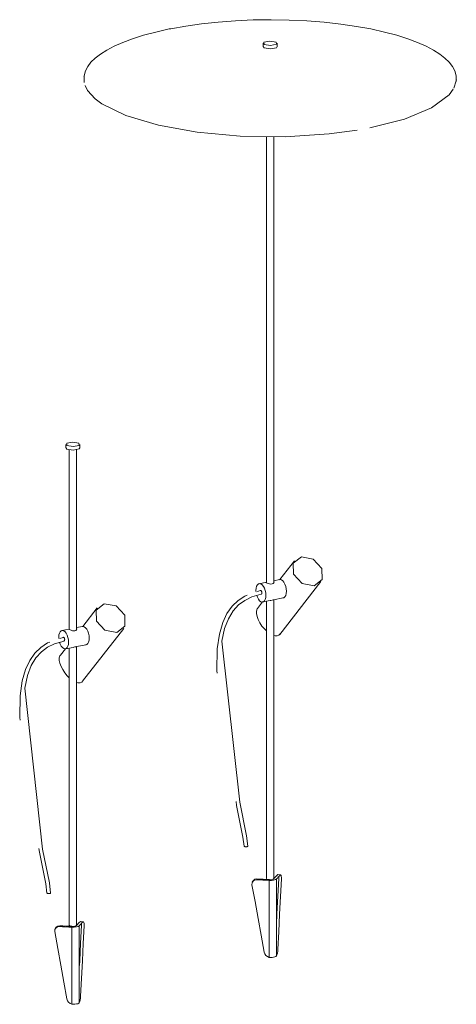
# Model space of a CAD drawing. Header units: millimetres. Extents: x 6317 to 7965, y 1881 to 5001.
# Tile 2 of 2: x 7496 to 7965, y 3945 to 5001. Entities that reach past the tile are written whole.
import ezdxf

# ---------------------------------------------------------------- set-up
doc = ezdxf.new("R2010")
doc.units = ezdxf.units.MM
doc.layers.add('Luminarias', color=7, linetype='Continuous', lineweight=20)

# ---------------------------------------------------------------- blocks, each defined once
blk = doc.blocks.new('clap_spike - 75708-233 CLAP 630 Black spike-568252-00 Isometrico PDF')
at = {"layer": 'Luminarias', "color": 254, "lineweight": 9, "true_color": 0xd4d4d4}
for p, q in [((4930.4, 4545.6), (4930.4, 4541.8)), ((4931.5, 4540.5), (4930.4, 4542.1)), ((4945.4, 4541.8), (4945.4, 4545.6)), ((4933.9, 4539.8), (4933.9, 4347)), ((4941.9, 4346.5), (4941.9, 4539.8)), ((4964.1, 4370.2), (4948.5, 4350.2)), ((4934, 4347.4), (4926, 4345.9)), ((4948.1, 4350.2), (4941.9, 4349)), ((4948.3, 4291.5), (4992.5, 4348.1)), ((4922.6, 4338.7), (4922.7, 4337.4)), ((4941.6, 4328.6), (4952, 4330.6)), ((4929.8, 4326.3), (4924.4, 4319.3)), ((4929.9, 4326.2), (4938, 4327.8)), ((4933.9, 4327.1), (4933.9, 4029.7)), ((4941.9, 4029.7), (4941.9, 4328.6)), ((4919.2, 4026.7), (4918.8, 4025.7)), ((4934.5, 4029), (4933.9, 4029.7)), ((4938.8, 4028.5), (4934.5, 4029)), ((4941.4, 4029.1), (4941.3, 4029.1)), ((4941.9, 4029.8), (4941.6, 4029.2)), ((4945.7, 4033.5), (4946.2, 4033.8)), ((4949, 4033.5), (4946.2, 4033.8)), ((4947.1, 4031.3), (4947.1, 4029.4)), ((4949.9, 4031.2), (4950, 4029.2)), ((4936.9, 3946.2), (4936.7, 3946.2))]:
    blk.add_line(p, q, dxfattribs=at)
for points in [[(4931.5, 4544.3, 0), (4931.2, 4546.7, 0), (4937.6, 4547.9, 0), (4944.2, 4546.8, 0)], [(4944.2, 4546.8, 0), (4944.5, 4544.5, 0), (4938.2, 4543.2, 0), (4931.5, 4544.3, 0)], [(4945.4, 4542, 0), (4944.5, 4540.7, 0), (4938.2, 4539.4, 0), (4931.5, 4540.5, 0)], [(4993.5, 4362.2, 0), (4984.2, 4372.2, 0), (4971.5, 4374.6, 0), (4962.7, 4367.9, 0), (4963.1, 4356.1, 0)], [(4963.1, 4356.1, 0), (4972.3, 4346.1, 0), (4985.1, 4343.7, 0), (4993.8, 4350.4, 0), (4993.5, 4362.2, 0)], [(4933.3, 4333.4, 0), (4933.2, 4336, 0), (4932.6, 4338.5, 0), (4931.8, 4340.9, 0), (4930.7, 4343, 0), (4929.4, 4344.5, 0), (4928, 4345.6, 0), (4926.6, 4345.9, 0), (4925.3, 4345.6, 0), (4924.2, 4344.6, 0), (4923.4, 4343.1, 0), (4922.8, 4341.1, 0), (4922.6, 4338.7, 0)], [(4940.1, 4345.5, 0), (4938.8, 4345.5, 0), (4937.3, 4345.7, 0), (4935.9, 4346.1, 0), (4934.8, 4346.6, 0), (4934, 4347, 0), (4933.7, 4347.2, 0), (4933.7, 4347.3, 0)], [(4942, 4347.7, 0), (4942.1, 4347.3, 0), (4941.9, 4346.6, 0), (4941.2, 4345.9, 0), (4940.1, 4345.5, 0)], [(4947.7, 4350.1, 0), (4948.7, 4350.3, 0), (4950, 4349.9, 0), (4951.4, 4348.9, 0), (4952.7, 4347.3, 0), (4953.8, 4345.3, 0), (4954.7, 4342.9, 0), (4955.2, 4340.3, 0), (4955.4, 4337.8, 0)], [(4881.1, 4249.9, 0), (4880.8, 4252.6, 0), (4881.2, 4276, 0), (4883.4, 4291.8, 0), (4887, 4304.2, 0), (4891.6, 4313.9, 0), (4897.1, 4321.7, 0), (4903.5, 4327.8, 0), (4910.7, 4332.6, 0), (4913, 4333.4, 0)], [(4913.9, 4064.3, 0), (4912.6, 4075.4, 0), (4905.3, 4111.5, 0), (4886.2, 4284.2, 0), (4889.1, 4297.8, 0), (4893.2, 4308.4, 0), (4898.2, 4316.6, 0), (4904, 4323, 0), (4910.7, 4328, 0), (4918.2, 4331.7, 0), (4928.4, 4334.6, 0)], [(4923.4, 4333.3, 0), (4924.2, 4331.2, 0), (4925.3, 4329.1, 0), (4926.6, 4327.6, 0), (4928, 4326.6, 0), (4929.4, 4326.2, 0), (4930.7, 4326.5, 0), (4931.8, 4327.5, 0), (4932.6, 4329, 0), (4933.2, 4331, 0), (4933.3, 4333.4, 0)], [(4923.7, 4337.2, 0), (4927.3, 4338.5, 0), (4927.6, 4338.5, 0)], [(4927.6, 4338.5, 0), (4927.7, 4338.6, 0), (4928, 4338.5, 0)], [(4928, 4338.5, 0), (4928.3, 4338.3, 0), (4928.5, 4338, 0), (4928.7, 4337.6, 0), (4928.9, 4337.1, 0), (4929, 4336.6, 0), (4929.1, 4336.1, 0), (4929, 4335.6, 0), (4928.9, 4335.2, 0), (4928.7, 4334.9, 0), (4928.5, 4334.7, 0), (4928.3, 4334.6, 0)], [(4955.4, 4337.8, 0), (4955.2, 4335.4, 0), (4954.7, 4333.4, 0), (4953.8, 4331.8, 0), (4952.7, 4330.9, 0), (4951.4, 4330.6, 0)], [(4938, 4327.8, 0), (4938.8, 4328, 0), (4940.1, 4328.3, 0)], [(4940.1, 4328.3, 0), (4941.2, 4328.5, 0), (4941.6, 4328.6, 0)], [(4924.6, 4319.5, 0), (4924, 4318.7, 0), (4923.3, 4316.6, 0), (4923.2, 4313.9, 0), (4923.8, 4310.8, 0), (4925.1, 4307.4, 0)], [(4925.1, 4307.4, 0), (4926.9, 4303.9, 0), (4929.1, 4300.5, 0), (4931.8, 4297.3, 0), (4933.8, 4295.2, 0)], [(4941.9, 4290.2, 0), (4943.1, 4289.9, 0), (4945.5, 4289.8, 0), (4947.4, 4290.6, 0), (4948.7, 4292, 0)], [(4909.9, 4064.3, 0), (4908.8, 4074, 0), (4901.9, 4108, 0), (4901.3, 4112.2, 0)], [(4910.2, 4064, 0), (4910, 4064.1, 0), (4909.9, 4064.3, 0), (4909.9, 4064.3, 0)], [(4913.9, 4064.3, 0), (4913.8, 4064.2, 0), (4913.7, 4064, 0), (4913.4, 4063.9, 0), (4913, 4063.8, 0), (4912.5, 4063.7, 0), (4912, 4063.7, 0), (4911.4, 4063.7, 0), (4911, 4063.8, 0), (4910.5, 4063.9, 0), (4910.2, 4064, 0)], [(4918.4, 4022.9, 0), (4918.5, 4025, 0), (4919.5, 4026.7, 0), (4921.2, 4027.9, 0), (4923.2, 4028.3, 0)], [(4918.9, 4025.9, 0), (4919.9, 4027.7, 0), (4921.6, 4028.8, 0), (4923.7, 4029.2, 0)], [(4923.2, 4028.3, 0), (4926.7, 4028.1, 0), (4930.1, 4027.9, 0), (4933.5, 4027.8, 0), (4936.9, 4027.6, 0)], [(4937.3, 4028.5, 0), (4933.9, 4028.7, 0), (4930.5, 4028.9, 0), (4927.1, 4029, 0), (4923.7, 4029.2, 0)], [(4944.7, 4029.1, 0), (4943.5, 4028.4, 0), (4941.7, 4027.9, 0), (4939.4, 4027.6, 0), (4936.9, 4027.6, 0)], [(4936.9, 4027.6, 0), (4936.9, 4007, 0), (4936.9, 3986.3, 0), (4936.9, 3965.7, 0), (4936.9, 3945.1, 0)], [(4940.7, 4028.8, 0), (4940, 4028.7, 0), (4938.9, 4028.5, 0)], [(4941.8, 4029.4, 0), (4941.1, 4029, 0), (4940.7, 4028.8, 0)], [(4945.7, 4033.5, 0), (4944.7, 4032.5, 0), (4943.7, 4031.5, 0), (4942.8, 4030.4, 0), (4941.8, 4029.4, 0)], [(4944.7, 4029.1, 0), (4945.6, 4030.2, 0), (4946.6, 4031.2, 0), (4947.6, 4032.2, 0), (4948.6, 4033.3, 0)], [(4944.7, 3946.6, 0), (4944.7, 3967.3, 0), (4944.7, 3987.9, 0), (4944.7, 4008.5, 0), (4944.7, 4029.1, 0)], [(4945, 3986.4, 0), (4945.2, 3991.7, 0), (4946.2, 4010.5, 0), (4947.1, 4029.4, 0)], [(4950, 4029.2, 0), (4949, 4010.3, 0), (4948.1, 3991.4, 0), (4947.2, 3972.5, 0), (4946.2, 3953.6, 0)], [(4948.6, 4033.3, 0), (4949.2, 4033.5, 0), (4949.7, 4032.7, 0), (4949.9, 4031.5, 0)], [(4931.5, 3950.7, 0), (4928.2, 3968.8, 0), (4924.9, 3986.8, 0), (4921.7, 4004.9, 0), (4918.4, 4022.9, 0)], [(4936.9, 3945.1, 0), (4935, 3945.8, 0), (4933.3, 3947.1, 0), (4932.1, 3948.8, 0), (4931.5, 3950.7, 0)], [(4946.2, 3953.6, 0), (4946, 3951.6, 0), (4945.7, 3949.6, 0), (4945.2, 3947.9, 0), (4944.7, 3946.6, 0)], [(4936.9, 3945.1, 0), (4937.2, 3945, 0), (4937.6, 3945, 0), (4938, 3944.9, 0), (4938.3, 3944.9, 0)], [(4938.3, 3944.9, 0), (4940.1, 3945, 0), (4941.7, 3945.3, 0), (4943.1, 3945.6, 0), (4944.1, 3946.1, 0)], [(4944.1, 3946.1, 0), (4944.3, 3946.2, 0), (4944.4, 3946.3, 0), (4944.6, 3946.5, 0), (4944.7, 3946.6, 0)]]:
    blk.add_polyline3d(points, dxfattribs=at)
blk = doc.blocks.new('clap_spike - 75709-233P CLAP 1030 Black spike with screen-568258-00 Isometrico PDF')
at = {"layer": 'Luminarias', "color": 254, "lineweight": 9, "true_color": 0xd4d4d4}
for p, q in [((5142.1, 4975.8), (5142.1, 4972)), ((5157.1, 4972), (5157.1, 4975.8)), ((5143.3, 4970.8), (5142.2, 4972.4)), ((4949.8, 4940.3), (4949.7, 4940)), ((4949.8, 4935.3), (4950, 4933.8)), ((5145.6, 4875.5), (5145.6, 4397.2)), ((5153.6, 4396.8), (5153.6, 4875.5)), ((5175.8, 4420.5), (5160.2, 4400.5)), ((5145.7, 4397.7), (5137.8, 4396.1)), ((5159.8, 4400.5), (5153.6, 4399.3)), ((5160, 4341.7), (5204.2, 4398.3)), ((5134.4, 4388.9), (5134.4, 4387.6)), ((5141.5, 4376.5), (5136.1, 4369.5)), ((5141.6, 4376.5), (5149.7, 4378.1)), ((5145.6, 4377.3), (5145.6, 4080)), ((5153.3, 4378.8), (5163.7, 4380.9)), ((5153.6, 4080), (5153.6, 4378.9)), ((5146.2, 4079.3), (5145.6, 4080)), ((5153.2, 4079.4), (5153, 4079.3)), ((5153.6, 4080), (5153.3, 4079.5)), ((5157.4, 4083.8), (5157.9, 4084)), ((5160.8, 4083.7), (5157.9, 4084)), ((5158.8, 4081.6), (5158.8, 4079.7)), ((5161.7, 4081.4), (5161.7, 4079.4)), ((5131, 4076.9), (5130.5, 4076)), ((5148.6, 3996.4), (5148.4, 3996.5))]:
    blk.add_line(p, q, dxfattribs=at)
for points in [[(5349.4, 4935, 0), (5349.4, 4941, 0), (5348, 4946.2, 0), (5345.4, 4951, 0), (5341.9, 4955.5, 0), (5337.3, 4960, 0), (5331.7, 4964.3, 0), (5324.9, 4968.5, 0), (5317, 4972.7, 0), (5307.9, 4976.8, 0), (5297.4, 4980.7, 0), (5285.5, 4984.4, 0), (5272.4, 4987.9, 0), (5257.9, 4991.2, 0), (5242.2, 4994, 0), (5225.4, 4996.5, 0), (5207.7, 4998.4, 0), (5189.2, 4999.9, 0), (5170.1, 5000.8, 0), (5150.8, 5001.1, 0), (5131.4, 5000.9, 0), (5112.3, 5000, 0), (5093.7, 4998.6, 0), (5075.9, 4996.7, 0), (5059, 4994.3, 0), (5043.1, 4991.5, 0), (5043, 4991.5, 0)], [(4949.8, 4935, 0), (4949.8, 4941, 0), (4951.3, 4946.2, 0), (4953.8, 4951, 0), (4957.3, 4955.5, 0), (4961.9, 4960, 0), (4967.6, 4964.3, 0), (4974.3, 4968.5, 0), (4982.2, 4972.7, 0), (4991.4, 4976.8, 0), (5001.9, 4980.7, 0), (5013.7, 4984.4, 0), (5026.9, 4987.9, 0), (5041.3, 4991.2, 0), (5043, 4991.5, 0)], [(5143.3, 4974.6, 0), (5142.9, 4976.9, 0), (5149.3, 4978.2, 0), (5156, 4977.1, 0)], [(5156, 4977.1, 0), (5156.3, 4974.8, 0), (5149.9, 4973.5, 0), (5143.3, 4974.6, 0)], [(5157.1, 4972.2, 0), (5156.3, 4971, 0), (5149.9, 4969.7, 0), (5143.3, 4970.8, 0)], [(5346.9, 4927.6, 0), (5349.5, 4935.4, 0), (5349.6, 4936.5, 0)], [(4951, 4930.5, 0), (4953.7, 4925.3, 0), (4961.8, 4916.4, 0)], [(5256.6, 4885.1, 0), (5293.9, 4894.6, 0), (5322.9, 4906.7, 0), (5341.7, 4920.5, 0), (5346.3, 4926.6, 0)], [(4961.8, 4916.4, 0), (4969, 4911, 0), (4994.8, 4898.3, 0), (5029.6, 4887.9, 0), (5071.3, 4880.4, 0), (5117.6, 4876.2, 0), (5165.8, 4875.6, 0), (5213.1, 4878.6, 0), (5243, 4882.6, 0)], [(5205.2, 4412.4, 0), (5195.9, 4422.4, 0), (5183.2, 4424.8, 0), (5174.4, 4418.2, 0), (5174.8, 4406.4, 0)], [(5174.8, 4406.4, 0), (5184.1, 4396.4, 0), (5196.8, 4394, 0), (5205.6, 4400.6, 0), (5205.2, 4412.4, 0)], [(5145.1, 4383.7, 0), (5144.9, 4386.2, 0), (5144.3, 4388.8, 0), (5143.5, 4391.2, 0), (5142.4, 4393.2, 0), (5141.1, 4394.8, 0), (5139.7, 4395.8, 0), (5138.3, 4396.2, 0), (5137, 4395.9, 0), (5135.9, 4394.9, 0), (5135.1, 4393.3, 0), (5134.5, 4391.3, 0), (5134.4, 4388.9, 0)], [(5151.8, 4395.8, 0), (5150.5, 4395.7, 0), (5149, 4396, 0), (5147.7, 4396.4, 0), (5146.5, 4396.8, 0), (5145.7, 4397.2, 0), (5145.4, 4397.5, 0), (5145.4, 4397.5, 0)], [(5153.7, 4398, 0), (5153.8, 4397.6, 0), (5153.6, 4396.9, 0), (5152.9, 4396.2, 0), (5151.8, 4395.8, 0)], [(5159.5, 4400.4, 0), (5160.4, 4400.5, 0), (5161.8, 4400.2, 0), (5163.1, 4399.2, 0), (5164.4, 4397.6, 0), (5165.5, 4395.5, 0), (5166.4, 4393.1, 0), (5166.9, 4390.6, 0), (5167.1, 4388, 0)], [(5092.9, 4300.2, 0), (5092.5, 4302.8, 0), (5092.9, 4326.2, 0), (5095.2, 4342.1, 0), (5098.7, 4354.4, 0), (5103.3, 4364.2, 0), (5108.9, 4371.9, 0), (5115.2, 4378.1, 0), (5122.4, 4382.9, 0), (5124.8, 4383.7, 0)], [(5125.6, 4114.6, 0), (5124.3, 4125.7, 0), (5117, 4161.7, 0), (5097.9, 4334.4, 0), (5100.8, 4348.1, 0), (5104.9, 4358.6, 0), (5109.9, 4366.9, 0), (5115.8, 4373.3, 0), (5122.4, 4378.2, 0), (5129.9, 4381.9, 0), (5140.1, 4384.9, 0)], [(5135.2, 4383.6, 0), (5135.9, 4381.5, 0), (5137, 4379.4, 0), (5138.3, 4377.8, 0), (5139.7, 4376.8, 0), (5141.1, 4376.4, 0), (5142.4, 4376.8, 0), (5143.5, 4377.7, 0), (5144.3, 4379.3, 0), (5144.9, 4381.3, 0), (5145.1, 4383.7, 0)], [(5135.5, 4387.5, 0), (5139.1, 4388.7, 0), (5139.3, 4388.8, 0)], [(5139.3, 4388.8, 0), (5139.4, 4388.8, 0), (5139.7, 4388.7, 0)], [(5139.7, 4388.7, 0), (5140, 4388.5, 0), (5140.2, 4388.2, 0), (5140.5, 4387.8, 0), (5140.6, 4387.3, 0), (5140.7, 4386.8, 0), (5140.8, 4386.3, 0), (5140.7, 4385.8, 0), (5140.6, 4385.4, 0), (5140.5, 4385.1, 0), (5140.2, 4384.9, 0), (5140, 4384.9, 0)], [(5167.1, 4388, 0), (5166.9, 4385.7, 0), (5166.4, 4383.6, 0), (5165.5, 4382.1, 0), (5164.4, 4381.1, 0), (5163.1, 4380.8, 0)], [(5149.7, 4378.1, 0), (5150.5, 4378.2, 0), (5151.8, 4378.5, 0)], [(5151.8, 4378.5, 0), (5152.9, 4378.7, 0), (5153.3, 4378.8, 0)], [(5136.3, 4369.8, 0), (5135.7, 4369, 0), (5135, 4366.8, 0), (5135, 4364.1, 0), (5135.6, 4361, 0), (5136.8, 4357.6, 0)], [(5136.8, 4357.6, 0), (5138.6, 4354.2, 0), (5140.9, 4350.7, 0), (5143.5, 4347.6, 0), (5145.6, 4345.5, 0)], [(5153.7, 4340.5, 0), (5154.9, 4340.2, 0), (5157.2, 4340.1, 0), (5159.1, 4340.8, 0), (5160.4, 4342.3, 0)], [(5121.6, 4114.6, 0), (5120.5, 4124.2, 0), (5113.7, 4158.3, 0), (5113.1, 4162.5, 0)], [(5121.9, 4114.2, 0), (5121.7, 4114.4, 0), (5121.6, 4114.5, 0), (5121.6, 4114.6, 0)], [(5125.6, 4114.6, 0), (5125.6, 4114.4, 0), (5125.4, 4114.3, 0), (5125.1, 4114.1, 0), (5124.7, 4114, 0), (5124.2, 4114, 0), (5123.7, 4113.9, 0), (5123.2, 4114, 0), (5122.7, 4114, 0), (5122.3, 4114.1, 0), (5121.9, 4114.2, 0)], [(5130.1, 4073.2, 0), (5130.2, 4075.2, 0), (5131.2, 4077, 0), (5132.9, 4078.2, 0), (5135, 4078.5, 0)], [(5130.7, 4076.1, 0), (5131.6, 4077.9, 0), (5133.3, 4079.1, 0), (5135.4, 4079.4, 0)], [(5135, 4078.5, 0), (5138.4, 4078.3, 0), (5141.8, 4078.2, 0), (5145.2, 4078, 0), (5148.6, 4077.8, 0)], [(5149.1, 4078.8, 0), (5145.7, 4078.9, 0), (5142.3, 4079.1, 0), (5138.8, 4079.3, 0), (5135.4, 4079.4, 0)], [(5152.5, 4079.1, 0), (5151.8, 4078.9, 0), (5146.2, 4079.3, 0)], [(5156.4, 4079.4, 0), (5155.3, 4078.7, 0), (5153.4, 4078.2, 0), (5151.1, 4077.9, 0), (5148.6, 4077.8, 0)], [(5148.6, 4077.8, 0), (5148.6, 4057.2, 0), (5148.6, 4036.6, 0), (5148.6, 4016, 0), (5148.6, 3995.3, 0)], [(5153.5, 4079.7, 0), (5152.9, 4079.3, 0), (5152.4, 4079.1, 0)], [(5157.4, 4083.8, 0), (5156.5, 4082.8, 0), (5155.5, 4081.7, 0), (5154.5, 4080.7, 0), (5153.5, 4079.7, 0)], [(5156.4, 4079.4, 0), (5157.4, 4080.4, 0), (5158.3, 4081.5, 0), (5159.3, 4082.5, 0), (5160.3, 4083.5, 0)], [(5156.4, 3996.9, 0), (5156.4, 4017.5, 0), (5156.4, 4038.1, 0), (5156.4, 4058.8, 0), (5156.4, 4079.4, 0)], [(5156.7, 4036.6, 0), (5156.9, 4041.9, 0), (5157.9, 4060.8, 0), (5158.8, 4079.7, 0)], [(5161.7, 4079.4, 0), (5160.8, 4060.5, 0), (5159.8, 4041.6, 0), (5158.9, 4022.7, 0), (5157.9, 4003.9, 0)], [(5160.3, 4083.5, 0), (5160.9, 4083.7, 0), (5161.4, 4083, 0), (5161.6, 4081.8, 0)], [(5143.2, 4001, 0), (5140, 4019, 0), (5136.7, 4037.1, 0), (5133.4, 4055.1, 0), (5130.1, 4073.2, 0)], [(5157.9, 4003.9, 0), (5157.8, 4001.8, 0), (5157.4, 3999.8, 0), (5156.9, 3998.1, 0), (5156.4, 3996.9, 0)], [(5148.6, 3995.3, 0), (5146.7, 3996.1, 0), (5145.1, 3997.4, 0), (5143.9, 3999.1, 0), (5143.2, 4001, 0)], [(5148.6, 3995.3, 0), (5149, 3995.3, 0), (5149.3, 3995.2, 0), (5149.7, 3995.2, 0), (5150.1, 3995.2, 0)], [(5150.1, 3995.2, 0), (5151.8, 3995.3, 0), (5153.4, 3995.5, 0), (5154.8, 3995.9, 0), (5155.8, 3996.3, 0)], [(5155.8, 3996.3, 0), (5156, 3996.4, 0), (5156.2, 3996.6, 0), (5156.3, 3996.7, 0), (5156.4, 3996.9, 0)]]:
    blk.add_polyline3d(points, dxfattribs=at)

msp = doc.modelspace()

# ---------------------------------------------------------------- block references
at = {"layer": 'Luminarias', "color": 254, "lineweight": 9, "true_color": 0xd4d4d4}
for name in ['clap_spike - 75709-233P CLAP 1030 Black spike with screen-568258-00 Isometrico PDF', 'clap_spike - 75708-233 CLAP 630 Black spike-568252-00 Isometrico PDF']:
    msp.add_blockref(name, (2615, 0), dxfattribs=at)

doc.saveas('drawing.dxf')
